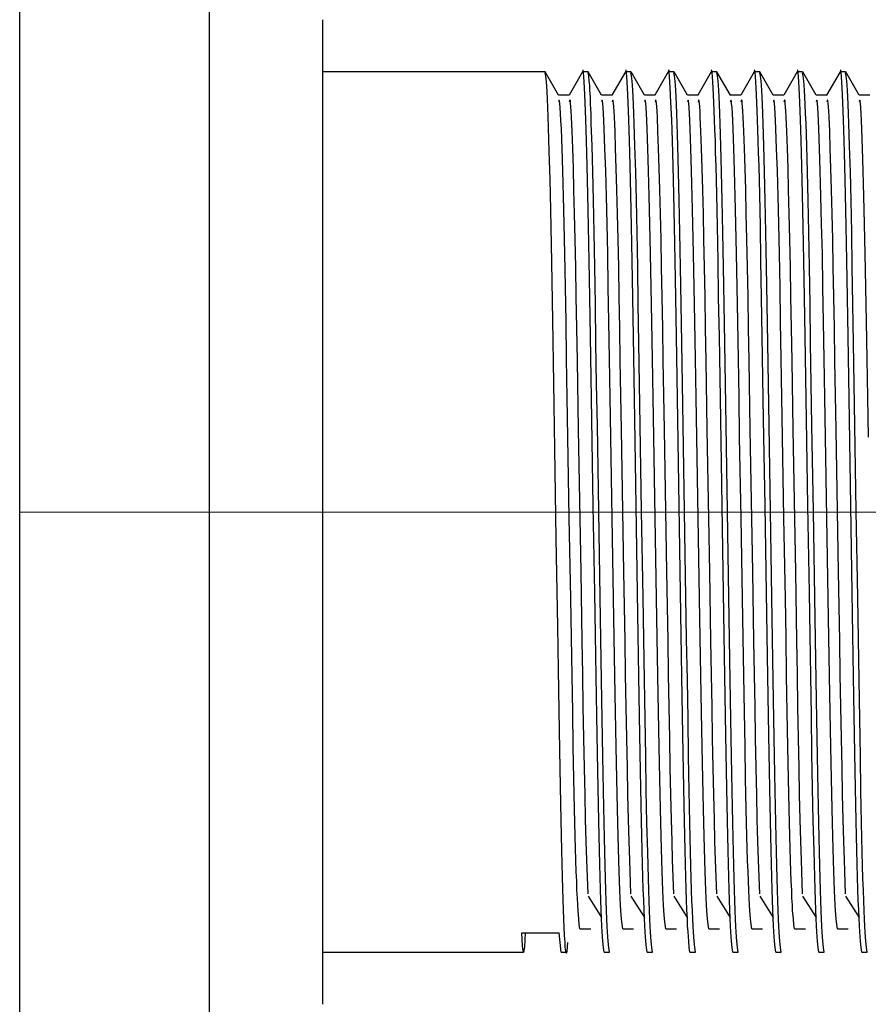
# Model space of a CAD drawing. Header units: millimetres. Extents: x 262469 to 275208, y -32539 to 9411.
# Tile 149 of 256: x 268184 to 268195, y -14060 to -14047. Entities that reach past the tile are written whole.
import ezdxf

# ---------------------------------------------------------------- set-up
doc = ezdxf.new("R2010")
doc.units = ezdxf.units.MM
doc.header["$LTSCALE"] = 100
doc.layers.add('$ IE_TELETECHNIKA', color=5, linetype='Continuous', lineweight=30)

msp = doc.modelspace()

# ---------------------------------------------------------------- linework, layer by layer
at = {"layer": '$ IE_TELETECHNIKA', "color": 7, "linetype": 'Continuous'}
for p, q in [((268184.087, -14118.187), (268184.087, -13988.428)), ((268186.607, -13989.058), (268186.607, -14117.558)), ((268188.118, -14046.757), (268188.118, -14059.858)), ((268191.081, -14047.45), (268188.118, -14047.45)), ((268191.261, -14047.761), (268191.083, -14047.451)), ((268191.579, -14047.451), (268191.4, -14047.761)), ((268191.652, -14047.45), (268191.581, -14047.45)), ((268191.833, -14047.761), (268191.654, -14047.451)), ((268192.15, -14047.451), (268191.971, -14047.761)), ((268192.224, -14047.45), (268192.152, -14047.45)), ((268192.404, -14047.761), (268192.226, -14047.451)), ((268192.721, -14047.451), (268192.543, -14047.761)), ((268192.795, -14047.45), (268192.724, -14047.45)), ((268192.976, -14047.761), (268192.797, -14047.451)), ((268193.293, -14047.451), (268193.114, -14047.761)), ((268193.366, -14047.45), (268193.295, -14047.45)), ((268193.547, -14047.761), (268193.368, -14047.451)), ((268193.864, -14047.451), (268193.685, -14047.761)), ((268193.938, -14047.45), (268193.866, -14047.45)), ((268194.118, -14047.761), (268193.94, -14047.451)), ((268194.436, -14047.451), (268194.257, -14047.761)), ((268194.509, -14047.45), (268194.438, -14047.45)), ((268194.69, -14047.761), (268194.511, -14047.451)), ((268195.007, -14047.451), (268194.828, -14047.761)), ((268195.081, -14047.45), (268195.009, -14047.45)), ((268195.261, -14047.761), (268195.083, -14047.451)), ((268191.402, -14047.759), (268191.26, -14047.759)), ((268191.973, -14047.759), (268191.832, -14047.759)), ((268192.545, -14047.759), (268192.403, -14047.759)), ((268193.116, -14047.759), (268192.975, -14047.759)), ((268193.688, -14047.759), (268193.546, -14047.759)), ((268194.259, -14047.759), (268194.117, -14047.759)), ((268194.831, -14047.759), (268194.689, -14047.759)), ((268195.402, -14047.759), (268195.26, -14047.759)), ((268191.652, -14058.418), (268191.83, -14058.704)), ((268192.223, -14058.418), (268192.402, -14058.704)), ((268192.795, -14058.418), (268192.973, -14058.704)), ((268193.366, -14058.418), (268193.545, -14058.704)), ((268193.937, -14058.418), (268194.116, -14058.704)), ((268194.509, -14058.418), (268194.688, -14058.704)), ((268195.08, -14058.418), (268195.259, -14058.704)), ((268191.545, -14058.856), (268191.688, -14058.856)), ((268191.545, -14058.856), (268191.688, -14058.856)), ((268192.116, -14058.856), (268192.259, -14058.856)), ((268192.116, -14058.856), (268192.259, -14058.856)), ((268192.688, -14058.856), (268192.831, -14058.856)), ((268192.688, -14058.856), (268192.831, -14058.856)), ((268193.259, -14058.856), (268193.402, -14058.856)), ((268193.259, -14058.856), (268193.402, -14058.856)), ((268193.831, -14058.856), (268193.973, -14058.856)), ((268193.831, -14058.856), (268193.973, -14058.856)), ((268194.402, -14058.856), (268194.545, -14058.856)), ((268194.402, -14058.856), (268194.545, -14058.856)), ((268194.973, -14058.856), (268195.116, -14058.856)), ((268194.973, -14058.856), (268195.116, -14058.856)), ((268190.769, -14058.909), (268191.269, -14058.909)), ((268190.894, -14058.909), (268191.269, -14058.909)), ((268191.295, -14059.166), (268191.269, -14058.909)), ((268188.118, -14059.166), (268190.795, -14059.166)), ((268191.295, -14059.166), (268191.366, -14059.166)), ((268191.866, -14059.166), (268191.938, -14059.166)), ((268192.438, -14059.166), (268192.509, -14059.166)), ((268193.009, -14059.166), (268193.081, -14059.166)), ((268193.581, -14059.166), (268193.652, -14059.166)), ((268194.152, -14059.166), (268194.223, -14059.166)), ((268194.723, -14059.166), (268194.795, -14059.166)), ((268195.295, -14059.166), (268195.366, -14059.166))]:
    msp.add_line(p, q, dxfattribs=at)
at = {"layer": '$ IE_TELETECHNIKA', "color": 7, "linetype": 'Continuous', "lineweight": 5, "ltscale": 20.32}
for p, q in [((268188.118, -14053.308), (268184.087, -14053.308)), ((268206.386, -14053.308), (268188.118, -14053.308))]:
    msp.add_line(p, q, dxfattribs=at)
at = {"layer": '$ IE_TELETECHNIKA', "color": 7, "linetype": 'Continuous'}
for points in [[(268191.377, -14059.037), (268191.368, -14059.151), (268191.364, -14059.178), (268191.359, -14059.177), (268191.355, -14059.15), (268191.35, -14059.1), (268191.346, -14059.03), (268191.341, -14058.943), (268191.332, -14058.727), (268191.322, -14058.467), (268191.312, -14058.161), (268191.303, -14057.808), (268191.293, -14057.407), (268191.284, -14056.959), (268191.275, -14056.472), (268191.266, -14055.951), (268191.257, -14055.404), (268191.248, -14054.835), (268191.229, -14053.658), (268191.21, -14052.467), (268191.2, -14051.881), (268191.191, -14051.311), (268191.182, -14050.761), (268191.173, -14050.237), (268191.165, -14049.745), (268191.156, -14049.291), (268191.146, -14048.88), (268191.137, -14048.512), (268191.127, -14048.191), (268191.122, -14048.05), (268191.117, -14047.923), (268191.112, -14047.811), (268191.108, -14047.716), (268191.103, -14047.64), (268191.098, -14047.582), (268191.089, -14047.507), (268191.081, -14047.462)], [(268191.866, -14059.166), (268191.858, -14059.102), (268191.849, -14059.018), (268191.84, -14058.896), (268191.835, -14058.815), (268191.831, -14058.717), (268191.826, -14058.602), (268191.821, -14058.472), (268191.817, -14058.326), (268191.812, -14058.168), (268191.803, -14057.814), (268191.794, -14057.418), (268191.785, -14056.984), (268191.776, -14056.516), (268191.768, -14056.017), (268191.759, -14055.491), (268191.75, -14054.942), (268191.741, -14054.377), (268191.722, -14053.224), (268191.703, -14052.075), (268191.694, -14051.516), (268191.686, -14050.974), (268191.677, -14050.455), (268191.669, -14049.965), (268191.66, -14049.506), (268191.651, -14049.083), (268191.642, -14048.701), (268191.637, -14048.528), (268191.632, -14048.368), (268191.628, -14048.221), (268191.623, -14048.088), (268191.614, -14047.856), (268191.604, -14047.665), (268191.596, -14047.512), (268191.591, -14047.459), (268191.587, -14047.429), (268191.583, -14047.428), (268191.578, -14047.459)], [(268191.938, -14059.166), (268191.929, -14059.102), (268191.92, -14059.02), (268191.912, -14058.9), (268191.907, -14058.82), (268191.903, -14058.724), (268191.898, -14058.611), (268191.893, -14058.483), (268191.888, -14058.34), (268191.884, -14058.184), (268191.875, -14057.835), (268191.866, -14057.444), (268191.857, -14057.016), (268191.848, -14056.555), (268191.84, -14056.063), (268191.831, -14055.543), (268191.822, -14055), (268191.813, -14054.441), (268191.795, -14053.298), (268191.776, -14052.157), (268191.767, -14051.6), (268191.758, -14051.059), (268191.75, -14050.54), (268191.742, -14050.048), (268191.733, -14049.587), (268191.724, -14049.163), (268191.715, -14048.779), (268191.706, -14048.436), (268191.696, -14048.137), (268191.692, -14048.005), (268191.687, -14047.887), (268191.683, -14047.784), (268191.678, -14047.697), (268191.674, -14047.628), (268191.669, -14047.574), (268191.661, -14047.505), (268191.652, -14047.462)], [(268192.438, -14059.166), (268192.429, -14059.102), (268192.42, -14059.018), (268192.411, -14058.896), (268192.407, -14058.815), (268192.402, -14058.717), (268192.398, -14058.602), (268192.393, -14058.472), (268192.388, -14058.326), (268192.383, -14058.168), (268192.374, -14057.814), (268192.365, -14057.418), (268192.356, -14056.984), (268192.348, -14056.516), (268192.339, -14056.017), (268192.33, -14055.491), (268192.321, -14054.942), (268192.312, -14054.377), (268192.294, -14053.224), (268192.275, -14052.075), (268192.266, -14051.516), (268192.257, -14050.974), (268192.248, -14050.455), (268192.24, -14049.965), (268192.231, -14049.506), (268192.223, -14049.083), (268192.213, -14048.701), (268192.209, -14048.528), (268192.204, -14048.368), (268192.199, -14048.221), (268192.194, -14048.088), (268192.185, -14047.856), (268192.176, -14047.665), (268192.167, -14047.512), (268192.163, -14047.459), (268192.159, -14047.429), (268192.154, -14047.428), (268192.15, -14047.459)], [(268192.509, -14059.166), (268192.501, -14059.102), (268192.492, -14059.02), (268192.483, -14058.9), (268192.479, -14058.82), (268192.474, -14058.724), (268192.469, -14058.611), (268192.465, -14058.483), (268192.46, -14058.34), (268192.455, -14058.184), (268192.446, -14057.835), (268192.437, -14057.444), (268192.428, -14057.016), (268192.42, -14056.555), (268192.411, -14056.063), (268192.402, -14055.543), (268192.394, -14055), (268192.385, -14054.441), (268192.366, -14053.298), (268192.348, -14052.157), (268192.339, -14051.6), (268192.33, -14051.059), (268192.321, -14050.54), (268192.313, -14050.048), (268192.304, -14049.587), (268192.296, -14049.163), (268192.287, -14048.779), (268192.277, -14048.436), (268192.268, -14048.137), (268192.263, -14048.005), (268192.259, -14047.887), (268192.254, -14047.784), (268192.249, -14047.697), (268192.245, -14047.628), (268192.241, -14047.574), (268192.232, -14047.505), (268192.224, -14047.462)], [(268193.009, -14059.166), (268193, -14059.102), (268192.992, -14059.018), (268192.983, -14058.896), (268192.978, -14058.815), (268192.974, -14058.717), (268192.969, -14058.602), (268192.964, -14058.472), (268192.959, -14058.326), (268192.955, -14058.168), (268192.945, -14057.814), (268192.936, -14057.418), (268192.928, -14056.984), (268192.919, -14056.516), (268192.91, -14056.017), (268192.902, -14055.491), (268192.893, -14054.942), (268192.884, -14054.377), (268192.865, -14053.224), (268192.846, -14052.075), (268192.837, -14051.516), (268192.828, -14050.974), (268192.82, -14050.455), (268192.811, -14049.965), (268192.803, -14049.506), (268192.794, -14049.083), (268192.785, -14048.701), (268192.78, -14048.528), (268192.775, -14048.368), (268192.771, -14048.221), (268192.766, -14048.088), (268192.756, -14047.856), (268192.747, -14047.665), (268192.738, -14047.512), (268192.734, -14047.459), (268192.73, -14047.429), (268192.726, -14047.428), (268192.721, -14047.459)], [(268193.081, -14059.166), (268193.072, -14059.102), (268193.063, -14059.02), (268193.054, -14058.9), (268193.05, -14058.82), (268193.045, -14058.724), (268193.041, -14058.611), (268193.036, -14058.483), (268193.031, -14058.34), (268193.027, -14058.184), (268193.017, -14057.835), (268193.008, -14057.444), (268193, -14057.016), (268192.991, -14056.555), (268192.983, -14056.063), (268192.974, -14055.543), (268192.965, -14055), (268192.956, -14054.441), (268192.938, -14053.298), (268192.919, -14052.157), (268192.91, -14051.6), (268192.901, -14051.059), (268192.893, -14050.54), (268192.884, -14050.048), (268192.876, -14049.587), (268192.867, -14049.163), (268192.858, -14048.779), (268192.849, -14048.436), (268192.839, -14048.137), (268192.835, -14048.005), (268192.83, -14047.887), (268192.825, -14047.784), (268192.821, -14047.697), (268192.816, -14047.628), (268192.812, -14047.574), (268192.803, -14047.505), (268192.795, -14047.462)], [(268193.581, -14059.166), (268193.572, -14059.102), (268193.563, -14059.018), (268193.554, -14058.896), (268193.55, -14058.815), (268193.545, -14058.717), (268193.54, -14058.602), (268193.536, -14058.472), (268193.531, -14058.326), (268193.526, -14058.168), (268193.517, -14057.814), (268193.508, -14057.418), (268193.499, -14056.984), (268193.49, -14056.516), (268193.482, -14056.017), (268193.473, -14055.491), (268193.464, -14054.942), (268193.455, -14054.377), (268193.436, -14053.224), (268193.418, -14052.075), (268193.409, -14051.516), (268193.4, -14050.974), (268193.391, -14050.455), (268193.383, -14049.965), (268193.374, -14049.506), (268193.365, -14049.083), (268193.356, -14048.701), (268193.351, -14048.528), (268193.347, -14048.368), (268193.342, -14048.221), (268193.337, -14048.088), (268193.328, -14047.856), (268193.319, -14047.665), (268193.31, -14047.512), (268193.306, -14047.459), (268193.301, -14047.429), (268193.297, -14047.428), (268193.293, -14047.459)], [(268193.652, -14059.166), (268193.643, -14059.102), (268193.635, -14059.02), (268193.626, -14058.9), (268193.621, -14058.82), (268193.617, -14058.724), (268193.612, -14058.611), (268193.607, -14058.483), (268193.603, -14058.34), (268193.598, -14058.184), (268193.589, -14057.835), (268193.58, -14057.444), (268193.571, -14057.016), (268193.562, -14056.555), (268193.554, -14056.063), (268193.545, -14055.543), (268193.536, -14055), (268193.527, -14054.441), (268193.509, -14053.298), (268193.49, -14052.157), (268193.481, -14051.6), (268193.473, -14051.059), (268193.464, -14050.54), (268193.456, -14050.048), (268193.447, -14049.587), (268193.439, -14049.163), (268193.429, -14048.779), (268193.42, -14048.436), (268193.411, -14048.137), (268193.406, -14048.005), (268193.401, -14047.887), (268193.397, -14047.784), (268193.392, -14047.697), (268193.388, -14047.628), (268193.383, -14047.574), (268193.375, -14047.505), (268193.366, -14047.462)], [(268194.152, -14059.166), (268194.143, -14059.102), (268194.135, -14059.018), (268194.126, -14058.896), (268194.121, -14058.815), (268194.116, -14058.717), (268194.112, -14058.602), (268194.107, -14058.472), (268194.102, -14058.326), (268194.098, -14058.168), (268194.088, -14057.814), (268194.079, -14057.418), (268194.07, -14056.984), (268194.062, -14056.516), (268194.053, -14056.017), (268194.044, -14055.491), (268194.036, -14054.942), (268194.026, -14054.377), (268194.008, -14053.224), (268193.989, -14052.075), (268193.98, -14051.516), (268193.971, -14050.974), (268193.963, -14050.455), (268193.954, -14049.965), (268193.946, -14049.506), (268193.937, -14049.083), (268193.928, -14048.701), (268193.923, -14048.528), (268193.918, -14048.368), (268193.913, -14048.221), (268193.909, -14048.088), (268193.899, -14047.856), (268193.89, -14047.665), (268193.881, -14047.512), (268193.877, -14047.459), (268193.873, -14047.429), (268193.868, -14047.428), (268193.864, -14047.459)], [(268194.223, -14059.166), (268194.215, -14059.102), (268194.206, -14059.02), (268194.197, -14058.9), (268194.193, -14058.82), (268194.188, -14058.724), (268194.184, -14058.611), (268194.179, -14058.483), (268194.174, -14058.34), (268194.169, -14058.184), (268194.16, -14057.835), (268194.151, -14057.444), (268194.142, -14057.016), (268194.134, -14056.555), (268194.125, -14056.063), (268194.117, -14055.543), (268194.108, -14055), (268194.099, -14054.441), (268194.08, -14053.298), (268194.062, -14052.157), (268194.053, -14051.6), (268194.044, -14051.059), (268194.036, -14050.54), (268194.027, -14050.048), (268194.019, -14049.587), (268194.01, -14049.163), (268194.001, -14048.779), (268193.992, -14048.436), (268193.982, -14048.137), (268193.977, -14048.005), (268193.973, -14047.887), (268193.968, -14047.784), (268193.964, -14047.697), (268193.959, -14047.628), (268193.955, -14047.574), (268193.946, -14047.505), (268193.938, -14047.462)], [(268194.723, -14059.166), (268194.715, -14059.102), (268194.706, -14059.018), (268194.697, -14058.896), (268194.693, -14058.815), (268194.688, -14058.717), (268194.683, -14058.602), (268194.678, -14058.472), (268194.674, -14058.326), (268194.669, -14058.168), (268194.66, -14057.814), (268194.651, -14057.418), (268194.642, -14056.984), (268194.633, -14056.516), (268194.625, -14056.017), (268194.616, -14055.491), (268194.607, -14054.942), (268194.598, -14054.377), (268194.579, -14053.224), (268194.56, -14052.075), (268194.551, -14051.516), (268194.543, -14050.974), (268194.534, -14050.455), (268194.526, -14049.965), (268194.517, -14049.506), (268194.508, -14049.083), (268194.499, -14048.701), (268194.494, -14048.528), (268194.49, -14048.368), (268194.485, -14048.221), (268194.48, -14048.088), (268194.471, -14047.856), (268194.461, -14047.665), (268194.453, -14047.512), (268194.448, -14047.459), (268194.444, -14047.429), (268194.44, -14047.428), (268194.436, -14047.459)], [(268194.795, -14059.166), (268194.786, -14059.102), (268194.778, -14059.02), (268194.769, -14058.9), (268194.764, -14058.82), (268194.76, -14058.724), (268194.755, -14058.611), (268194.75, -14058.483), (268194.746, -14058.34), (268194.741, -14058.184), (268194.732, -14057.835), (268194.723, -14057.444), (268194.714, -14057.016), (268194.705, -14056.555), (268194.697, -14056.063), (268194.688, -14055.543), (268194.679, -14055), (268194.67, -14054.441), (268194.652, -14053.298), (268194.633, -14052.157), (268194.624, -14051.6), (268194.615, -14051.059), (268194.607, -14050.54), (268194.599, -14050.048), (268194.59, -14049.587), (268194.581, -14049.163), (268194.572, -14048.779), (268194.563, -14048.436), (268194.554, -14048.137), (268194.549, -14048.005), (268194.544, -14047.887), (268194.54, -14047.784), (268194.535, -14047.697), (268194.531, -14047.628), (268194.526, -14047.574), (268194.518, -14047.505), (268194.509, -14047.462)], [(268195.295, -14059.166), (268195.286, -14059.102), (268195.277, -14059.018), (268195.268, -14058.896), (268195.264, -14058.815), (268195.259, -14058.717), (268195.255, -14058.602), (268195.25, -14058.472), (268195.245, -14058.326), (268195.24, -14058.168), (268195.231, -14057.814), (268195.222, -14057.418), (268195.213, -14056.984), (268195.205, -14056.516), (268195.196, -14056.017), (268195.187, -14055.491), (268195.178, -14054.942), (268195.169, -14054.377), (268195.151, -14053.224), (268195.132, -14052.075), (268195.123, -14051.516), (268195.114, -14050.974), (268195.105, -14050.455), (268195.097, -14049.965), (268195.089, -14049.506), (268195.08, -14049.083), (268195.07, -14048.701), (268195.066, -14048.528), (268195.061, -14048.368), (268195.056, -14048.221), (268195.051, -14048.088), (268195.042, -14047.856), (268195.033, -14047.665), (268195.024, -14047.512), (268195.02, -14047.459), (268195.016, -14047.429), (268195.011, -14047.428), (268195.007, -14047.459)], [(268195.366, -14059.166), (268195.358, -14059.102), (268195.349, -14059.02), (268195.34, -14058.9), (268195.336, -14058.82), (268195.331, -14058.724), (268195.326, -14058.611), (268195.322, -14058.483), (268195.317, -14058.34), (268195.312, -14058.184), (268195.303, -14057.835), (268195.294, -14057.444), (268195.285, -14057.016), (268195.277, -14056.555), (268195.268, -14056.063), (268195.26, -14055.543), (268195.251, -14055), (268195.242, -14054.441), (268195.223, -14053.298), (268195.205, -14052.157), (268195.196, -14051.6), (268195.187, -14051.059), (268195.178, -14050.54), (268195.17, -14050.048), (268195.162, -14049.587), (268195.153, -14049.163), (268195.144, -14048.779), (268195.134, -14048.436), (268195.125, -14048.137), (268195.12, -14048.005), (268195.116, -14047.887), (268195.111, -14047.784), (268195.106, -14047.697), (268195.102, -14047.628), (268195.098, -14047.574), (268195.089, -14047.505), (268195.081, -14047.462)], [(268191.545, -14058.856), (268191.536, -14058.797), (268191.528, -14058.72), (268191.519, -14058.609), (268191.515, -14058.535), (268191.51, -14058.446), (268191.505, -14058.341), (268191.501, -14058.222), (268191.496, -14058.09), (268191.492, -14057.945), (268191.482, -14057.62), (268191.473, -14057.257), (268191.465, -14056.859), (268191.456, -14056.429), (268191.448, -14055.97), (268191.439, -14055.485), (268191.431, -14054.979), (268191.422, -14054.457), (268191.403, -14053.385), (268191.385, -14052.31), (268191.376, -14051.783), (268191.367, -14051.271), (268191.359, -14050.778), (268191.351, -14050.311), (268191.342, -14049.874), (268191.333, -14049.472), (268191.324, -14049.104), (268191.315, -14048.769), (268191.306, -14048.469), (268191.297, -14048.208), (268191.292, -14048.098), (268191.287, -14048.004), (268191.283, -14047.928), (268191.278, -14047.873), (268191.274, -14047.839), (268191.27, -14047.829), (268191.261, -14047.85)], [(268191.652, -14058.389), (268191.636, -14057.94), (268191.627, -14057.688), (268191.62, -14057.401), (268191.612, -14057.073), (268191.604, -14056.71), (268191.597, -14056.317), (268191.589, -14055.902), (268191.582, -14055.47), (268191.574, -14055.024), (268191.559, -14054.102), (268191.526, -14052.21), (268191.511, -14051.296), (268191.503, -14050.86), (268191.496, -14050.443), (268191.488, -14050.049), (268191.481, -14049.68), (268191.473, -14049.338), (268191.465, -14049.022), (268191.457, -14048.733), (268191.449, -14048.471), (268191.441, -14048.241), (268191.433, -14048.052), (268191.429, -14047.976), (268191.425, -14047.915), (268191.421, -14047.868), (268191.417, -14047.839), (268191.413, -14047.826), (268191.409, -14047.828), (268191.402, -14047.853)], [(268192.116, -14058.856), (268192.108, -14058.797), (268192.099, -14058.72), (268192.09, -14058.609), (268192.086, -14058.535), (268192.081, -14058.446), (268192.077, -14058.341), (268192.072, -14058.222), (268192.068, -14058.09), (268192.063, -14057.945), (268192.054, -14057.62), (268192.045, -14057.257), (268192.036, -14056.859), (268192.028, -14056.429), (268192.019, -14055.97), (268192.011, -14055.485), (268192.002, -14054.979), (268191.993, -14054.457), (268191.975, -14053.385), (268191.956, -14052.31), (268191.947, -14051.783), (268191.939, -14051.271), (268191.93, -14050.778), (268191.922, -14050.311), (268191.914, -14049.874), (268191.905, -14049.472), (268191.896, -14049.104), (268191.887, -14048.769), (268191.877, -14048.469), (268191.868, -14048.208), (268191.863, -14048.098), (268191.859, -14048.004), (268191.854, -14047.928), (268191.85, -14047.873), (268191.846, -14047.839), (268191.841, -14047.829), (268191.833, -14047.85)], [(268192.223, -14058.389), (268192.207, -14057.94), (268192.199, -14057.688), (268192.191, -14057.401), (268192.183, -14057.073), (268192.176, -14056.71), (268192.168, -14056.317), (268192.161, -14055.902), (268192.153, -14055.47), (268192.146, -14055.024), (268192.13, -14054.102), (268192.097, -14052.21), (268192.082, -14051.296), (268192.075, -14050.86), (268192.067, -14050.443), (268192.06, -14050.049), (268192.052, -14049.68), (268192.044, -14049.338), (268192.036, -14049.022), (268192.028, -14048.733), (268192.02, -14048.471), (268192.012, -14048.241), (268192.004, -14048.052), (268192, -14047.976), (268191.996, -14047.915), (268191.992, -14047.868), (268191.988, -14047.839), (268191.984, -14047.826), (268191.981, -14047.828), (268191.973, -14047.853)], [(268192.688, -14058.856), (268192.679, -14058.797), (268192.671, -14058.72), (268192.662, -14058.609), (268192.657, -14058.535), (268192.653, -14058.446), (268192.648, -14058.341), (268192.644, -14058.222), (268192.639, -14058.09), (268192.634, -14057.945), (268192.625, -14057.62), (268192.616, -14057.257), (268192.608, -14056.859), (268192.599, -14056.429), (268192.591, -14055.97), (268192.582, -14055.485), (268192.573, -14054.979), (268192.565, -14054.457), (268192.546, -14053.385), (268192.528, -14052.31), (268192.519, -14051.783), (268192.51, -14051.271), (268192.502, -14050.778), (268192.493, -14050.311), (268192.485, -14049.874), (268192.476, -14049.472), (268192.467, -14049.104), (268192.458, -14048.769), (268192.449, -14048.469), (268192.439, -14048.208), (268192.435, -14048.098), (268192.43, -14048.004), (268192.426, -14047.928), (268192.421, -14047.873), (268192.417, -14047.839), (268192.413, -14047.829), (268192.404, -14047.85)], [(268192.795, -14058.389), (268192.778, -14057.94), (268192.77, -14057.688), (268192.762, -14057.401), (268192.755, -14057.073), (268192.747, -14056.71), (268192.74, -14056.317), (268192.732, -14055.902), (268192.725, -14055.47), (268192.717, -14055.024), (268192.701, -14054.102), (268192.669, -14052.21), (268192.653, -14051.296), (268192.646, -14050.86), (268192.639, -14050.443), (268192.631, -14050.049), (268192.624, -14049.68), (268192.616, -14049.338), (268192.608, -14049.022), (268192.6, -14048.733), (268192.592, -14048.471), (268192.583, -14048.241), (268192.575, -14048.052), (268192.571, -14047.976), (268192.567, -14047.915), (268192.563, -14047.868), (268192.56, -14047.839), (268192.556, -14047.826), (268192.552, -14047.828), (268192.545, -14047.853)], [(268193.259, -14058.856), (268193.251, -14058.797), (268193.242, -14058.72), (268193.233, -14058.609), (268193.229, -14058.535), (268193.224, -14058.446), (268193.22, -14058.341), (268193.215, -14058.222), (268193.21, -14058.09), (268193.206, -14057.945), (268193.197, -14057.62), (268193.188, -14057.257), (268193.179, -14056.859), (268193.17, -14056.429), (268193.162, -14055.97), (268193.153, -14055.485), (268193.145, -14054.979), (268193.136, -14054.457), (268193.118, -14053.385), (268193.099, -14052.31), (268193.09, -14051.783), (268193.082, -14051.271), (268193.073, -14050.778), (268193.065, -14050.311), (268193.056, -14049.874), (268193.048, -14049.472), (268193.039, -14049.104), (268193.029, -14048.769), (268193.02, -14048.469), (268193.011, -14048.208), (268193.006, -14048.098), (268193.002, -14048.004), (268192.997, -14047.928), (268192.993, -14047.873), (268192.988, -14047.839), (268192.984, -14047.829), (268192.976, -14047.85)], [(268193.366, -14058.389), (268193.35, -14057.94), (268193.342, -14057.688), (268193.334, -14057.401), (268193.326, -14057.073), (268193.319, -14056.71), (268193.311, -14056.317), (268193.304, -14055.902), (268193.296, -14055.47), (268193.288, -14055.024), (268193.273, -14054.102), (268193.24, -14052.21), (268193.225, -14051.296), (268193.217, -14050.86), (268193.21, -14050.443), (268193.203, -14050.049), (268193.195, -14049.68), (268193.187, -14049.338), (268193.179, -14049.022), (268193.171, -14048.733), (268193.163, -14048.471), (268193.155, -14048.241), (268193.147, -14048.052), (268193.143, -14047.976), (268193.139, -14047.915), (268193.135, -14047.868), (268193.131, -14047.839), (268193.127, -14047.826), (268193.124, -14047.828), (268193.116, -14047.853)], [(268193.831, -14058.856), (268193.822, -14058.797), (268193.813, -14058.72), (268193.805, -14058.609), (268193.8, -14058.535), (268193.796, -14058.446), (268193.791, -14058.341), (268193.786, -14058.222), (268193.782, -14058.09), (268193.777, -14057.945), (268193.768, -14057.62), (268193.759, -14057.257), (268193.75, -14056.859), (268193.742, -14056.429), (268193.733, -14055.97), (268193.725, -14055.485), (268193.716, -14054.979), (268193.707, -14054.457), (268193.689, -14053.385), (268193.67, -14052.31), (268193.662, -14051.783), (268193.653, -14051.271), (268193.645, -14050.778), (268193.636, -14050.311), (268193.628, -14049.874), (268193.619, -14049.472), (268193.61, -14049.104), (268193.601, -14048.769), (268193.592, -14048.469), (268193.582, -14048.208), (268193.578, -14048.098), (268193.573, -14048.004), (268193.569, -14047.928), (268193.564, -14047.873), (268193.56, -14047.839), (268193.555, -14047.829), (268193.547, -14047.85)], [(268193.938, -14058.389), (268193.921, -14057.94), (268193.913, -14057.688), (268193.905, -14057.401), (268193.898, -14057.073), (268193.89, -14056.71), (268193.883, -14056.317), (268193.875, -14055.902), (268193.868, -14055.47), (268193.86, -14055.024), (268193.844, -14054.102), (268193.812, -14052.21), (268193.796, -14051.296), (268193.789, -14050.86), (268193.782, -14050.443), (268193.774, -14050.049), (268193.766, -14049.68), (268193.759, -14049.338), (268193.751, -14049.022), (268193.743, -14048.733), (268193.734, -14048.471), (268193.726, -14048.241), (268193.718, -14048.052), (268193.714, -14047.976), (268193.71, -14047.915), (268193.706, -14047.868), (268193.702, -14047.839), (268193.699, -14047.826), (268193.695, -14047.828), (268193.688, -14047.853)], [(268194.402, -14058.856), (268194.393, -14058.797), (268194.385, -14058.72), (268194.376, -14058.609), (268194.372, -14058.535), (268194.367, -14058.446), (268194.363, -14058.341), (268194.358, -14058.222), (268194.353, -14058.09), (268194.349, -14057.945), (268194.339, -14057.62), (268194.33, -14057.257), (268194.322, -14056.859), (268194.313, -14056.429), (268194.305, -14055.97), (268194.296, -14055.485), (268194.288, -14054.979), (268194.279, -14054.457), (268194.26, -14053.385), (268194.242, -14052.31), (268194.233, -14051.783), (268194.224, -14051.271), (268194.216, -14050.778), (268194.208, -14050.311), (268194.199, -14049.874), (268194.19, -14049.472), (268194.181, -14049.104), (268194.172, -14048.769), (268194.163, -14048.469), (268194.154, -14048.208), (268194.149, -14048.098), (268194.144, -14048.004), (268194.14, -14047.928), (268194.136, -14047.873), (268194.131, -14047.839), (268194.127, -14047.829), (268194.119, -14047.85)], [(268194.509, -14058.389), (268194.493, -14057.94), (268194.485, -14057.688), (268194.477, -14057.401), (268194.469, -14057.073), (268194.461, -14056.71), (268194.454, -14056.317), (268194.446, -14055.902), (268194.439, -14055.47), (268194.431, -14055.024), (268194.416, -14054.102), (268194.383, -14052.21), (268194.368, -14051.296), (268194.36, -14050.86), (268194.353, -14050.443), (268194.346, -14050.049), (268194.338, -14049.68), (268194.33, -14049.338), (268194.322, -14049.022), (268194.314, -14048.733), (268194.306, -14048.471), (268194.298, -14048.241), (268194.29, -14048.052), (268194.286, -14047.976), (268194.282, -14047.915), (268194.278, -14047.868), (268194.274, -14047.839), (268194.27, -14047.826), (268194.266, -14047.828), (268194.259, -14047.853)], [(268194.973, -14058.856), (268194.965, -14058.797), (268194.956, -14058.72), (268194.948, -14058.609), (268194.943, -14058.535), (268194.939, -14058.446), (268194.934, -14058.341), (268194.929, -14058.222), (268194.925, -14058.09), (268194.92, -14057.945), (268194.911, -14057.62), (268194.902, -14057.257), (268194.893, -14056.859), (268194.885, -14056.429), (268194.876, -14055.97), (268194.868, -14055.485), (268194.859, -14054.979), (268194.85, -14054.457), (268194.832, -14053.385), (268194.813, -14052.31), (268194.804, -14051.783), (268194.796, -14051.271), (268194.787, -14050.778), (268194.779, -14050.311), (268194.771, -14049.874), (268194.762, -14049.472), (268194.753, -14049.104), (268194.744, -14048.769), (268194.734, -14048.469), (268194.725, -14048.208), (268194.72, -14048.098), (268194.716, -14048.004), (268194.711, -14047.928), (268194.707, -14047.873), (268194.703, -14047.839), (268194.698, -14047.829), (268194.69, -14047.85)], [(268195.08, -14058.389), (268195.064, -14057.94), (268195.056, -14057.688), (268195.048, -14057.401), (268195.04, -14057.073), (268195.033, -14056.71), (268195.025, -14056.317), (268195.018, -14055.902), (268195.01, -14055.47), (268195.003, -14055.024), (268194.987, -14054.102), (268194.954, -14052.21), (268194.939, -14051.296), (268194.932, -14050.86), (268194.924, -14050.443), (268194.917, -14050.049), (268194.909, -14049.68), (268194.901, -14049.338), (268194.894, -14049.022), (268194.885, -14048.733), (268194.877, -14048.471), (268194.869, -14048.241), (268194.861, -14048.052), (268194.857, -14047.976), (268194.853, -14047.915), (268194.849, -14047.868), (268194.845, -14047.839), (268194.842, -14047.826), (268194.838, -14047.828), (268194.83, -14047.853)], [(268195.385, -14052.31), (268195.376, -14051.783), (268195.367, -14051.271), (268195.359, -14050.778), (268195.35, -14050.311), (268195.342, -14049.874), (268195.333, -14049.472), (268195.324, -14049.104), (268195.315, -14048.769), (268195.306, -14048.469), (268195.296, -14048.208), (268195.292, -14048.098), (268195.287, -14048.004), (268195.283, -14047.928), (268195.278, -14047.873), (268195.274, -14047.839), (268195.27, -14047.829), (268195.261, -14047.85)], [(268190.817, -14058.909), (268190.811, -14059.007), (268190.805, -14059.092), (268190.799, -14059.149), (268190.793, -14059.167), (268190.787, -14059.141), (268190.781, -14059.082), (268190.769, -14058.909)]]:
    msp.add_lwpolyline(points, dxfattribs=at)

doc.saveas('drawing.dxf')
